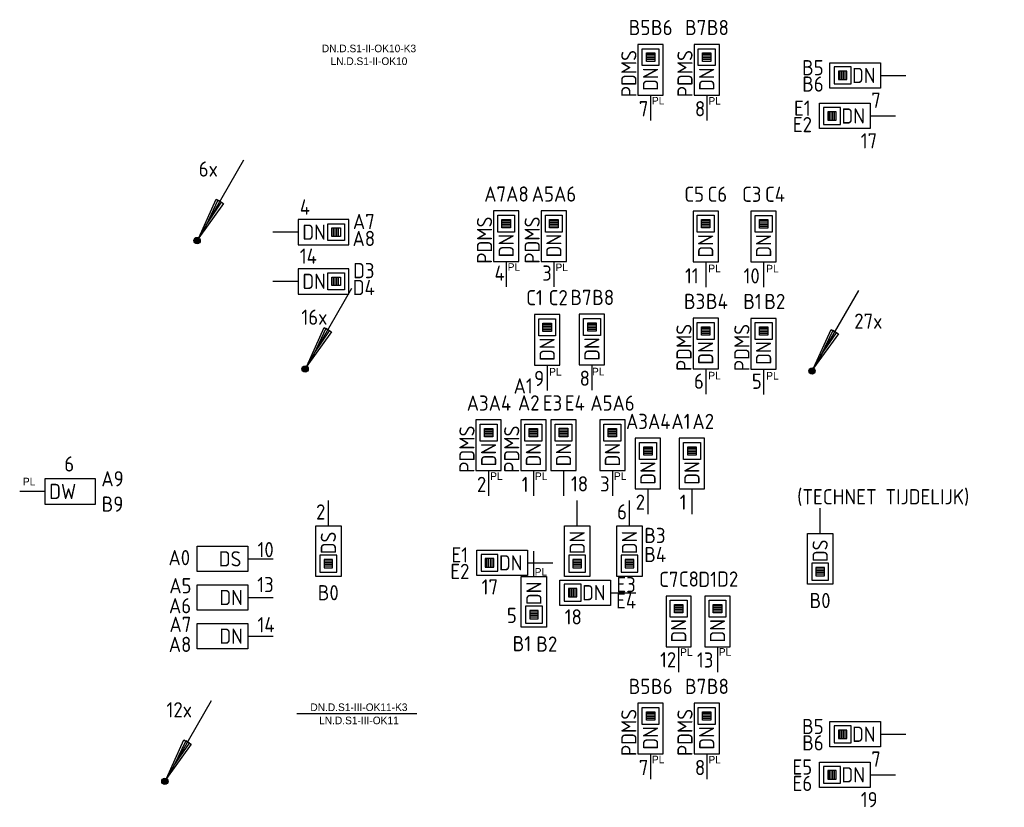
# Model space of a CAD drawing. Header units: millimetres. Extents: x 4336 to 79204, y -9688 to 63134.
# Tile 33 of 38: x 53546 to 65211, y 19991 to 29316. Entities that reach past the tile are written whole.
import ezdxf
from ezdxf.enums import TextEntityAlignment as Align

# ---------------------------------------------------------------- set-up
doc = ezdxf.new("R2010")
doc.units = ezdxf.units.MM
doc.header["$LTSCALE"] = 100
doc.linetypes.add('B0202', pattern=[28.125, 18.75, -3.125, 3.125, -3.125])
doc.layers.get('0').update_dxf_attribs({"linetype": 'CONTINUOUS'})
for name, color, linetype in [('DBTA GRO_ATTRIB', 2, 'CONTINUOUS'), ('EB6441--_ATTRIB', 2, 'CONTINUOUS'), ('EB6445--_ATTRIB', 2, 'CONTINUOUS'), ('EL6441--_DATACOM', 3, 'CONTINUOUS'), ('EL644104_LEIDING4', 2, 'B0202'), ('EL6445--_DATANET', 3, 'CONTINUOUS')]:
    doc.layers.add(name, color=color, linetype=linetype)
doc.styles.add('1_8', font='iso')
doc.styles.add('BURO-025', font='burofont.shx', dxfattribs={"height": 2.5})
doc.styles.add('NORATT', font='isocp.shx')

# ---------------------------------------------------------------- blocks, each defined once
blk = doc.blocks.new('EA644501')
for p, q in [((-1.5, 6), (-1.5, 0)), ((1.5, 6), (-1.5, 6)), ((1.5, 0), (1.5, 6)), ((-1.5, 0), (1.5, 0))]:
    blk.add_line(p, q)
at = {"color": 2}
blk.add_line((0, 0), (0, -3), dxfattribs=at)
at = {"style": '1_8', "flags": 9}
blk.add_attdef('NUMMER', text='', height=1.8, rotation=90, dxfattribs=at).set_placement((-3.5, 8), align=Align.BOTTOM_LEFT)
at = {"style": '1_8'}
for tag, flags, p in [('NUMMERAP', 9, (-1.5, 8)), ('NUMMERA', 8, (-1.5, 8)), ('NUMMERBP', 9, (1.5, 8)), ('NUMMERB', 8, (1.5, 8))]:
    blk.add_attdef(tag, text='', height=1.8, rotation=90, dxfattribs=dict(at, flags=flags)).set_placement(p, align=Align.MIDDLE_CENTER)
at = {"style": '1_8', "flags": 8}
blk.add_attdef('CODE', text='', height=1.8, rotation=90, dxfattribs=at).set_placement((0, 0.5), align=Align.MIDDLE_LEFT)
at = {"style": '1_8', "flags": 9}
for tag, p in [('TYPE', (0, 4)), ('FABR', (0, 3)), ('PDATE', (0, 2)), ('PVERS', (0, 1)), ('PCODE', (0, 0))]:
    blk.add_attdef(tag, text='', height=1.8, dxfattribs=at).set_placement(p, align=Align.MIDDLE_CENTER)
for tag in ['VERD', 'PATCHSTR', 'PANEEL']:
    blk.add_attdef(tag, text='', height=1.8, dxfattribs=at).set_placement((2, 0), align=Align.BOTTOM_LEFT)
blk = doc.blocks.new('EA600123')
at = {"linetype": 'Continuous'}
for p, q in [((5.5, 9.53), (0.19, 0.32)), ((-0.37, 0.07), (0.37, 0.07)), ((-0.3, 0.23), (0.3, 0.23)), ((-0.37, -0.08), (0.37, -0.08)), ((-0.3, -0.23), (0.3, -0.23))]:
    blk.add_line(p, q, dxfattribs=at)
for points in [[(3.12, 4.4), (0.19, 0.32), (2.25, 4.9)], [(2.47, 4.78), (1.06, 1.84), (2.9, 4.53)]]:
    blk.add_lwpolyline(points, close=True, dxfattribs=at)
blk.add_circle((0, 0), 0.375, dxfattribs=at)
at = {"linetype": 'Continuous', "style": '1_8', "flags": 8}
blk.add_attdef('KBTALB', (5, 5), '', height=1.8, dxfattribs=at)
at = {"style": '1_8'}
for tag, flags, p in [('CODE', 9, (0, 3)), ('M_CODE', 8, (0, 0))]:
    blk.add_attdef(tag, text='', height=1.8, dxfattribs=dict(at, flags=flags)).set_placement(p, align=Align.MIDDLE_CENTER)
at = {"linetype": 'Continuous', "style": '1_8', "flags": 9}
for tag, p in [('PCODE', (1.25, 0)), ('PVERS', (1.25, -2)), ('PDATE', (1.25, -4))]:
    blk.add_attdef(tag, text='', height=1.8, dxfattribs=at).set_placement(p, align=Align.MIDDLE_LEFT)
blk = doc.blocks.new('EA644502')
for p, q in [((-1.5, 6), (-1.5, 0)), ((1.5, 6), (-1.5, 6)), ((1.5, 0), (1.5, 6)), ((-1.5, 0), (1.5, 0))]:
    blk.add_line(p, q)
at = {"color": 1}
for p, q in [((-1, 5.5), (1, 5.5)), ((-1, 3.5), (-1, 5.5)), ((-0.5, 5), (0.5, 5)), ((-0.5, 4), (-0.5, 5)), ((0.5, 4.8), (-0.5, 4.8)), ((0.5, 5), (0.5, 4)), ((1, 5.5), (1, 3.5)), ((1, 3.5), (-1, 3.5)), ((0.5, 4.6), (-0.5, 4.6)), ((0.5, 4.4), (-0.5, 4.4)), ((0.5, 4.2), (-0.5, 4.2)), ((0.5, 4), (-0.5, 4))]:
    blk.add_line(p, q, dxfattribs=at)
at = {"color": 2}
blk.add_line((0, 0), (0, -3), dxfattribs=at)
at = {"style": 'NORATT', "flags": 8}
for tag, p in [('NUMMERA', (-1.5, 8)), ('NUMMERB', (1.5, 8))]:
    blk.add_attdef(tag, text='', height=1.8, rotation=90, dxfattribs=at).set_placement(p, align=Align.MIDDLE_CENTER)
blk.add_attdef('CODE', text='', height=1.8, rotation=90, dxfattribs=at).set_placement((0, 0.5), align=Align.MIDDLE_LEFT)
at = {"style": 'NORATT', "flags": 9}
for tag, p in [('VERD', (0, 4)), ('PATCHSTR', (0, 4)), ('PANEEL', (0, 4)), ('NUMMER', (6, 3)), ('HOOGTE', (-3, 2)), ('TYPE', (0, -2.5)), ('FABR', (0, -2.5)), ('PCODE', (0, -3)), ('PVERS', (0, -3)), ('PDATE', (0, -3))]:
    blk.add_attdef(tag, text='', height=1.8, dxfattribs=at).set_placement(p, align=Align.BOTTOM_LEFT)
for tag, p in [('NUMMERAP', (8, 1.5)), ('NUMMERBP', (8, -1.5))]:
    blk.add_attdef(tag, text='', height=1.8, dxfattribs=at).set_placement(p, align=Align.MIDDLE_CENTER)

msp = doc.modelspace()

# ---------------------------------------------------------------- linework, layer by layer
at = {"layer": 'EL644104_LEIDING4', "linetype": 'ByBlock'}
msp.add_line((56831, 21100, -600), (58251, 21100, -600), dxfattribs=at)

# ---------------------------------------------------------------- block references
at = {"layer": 'EL6441--_DATACOM'}
ref = msp.add_blockref('EA600123', (55648, 26701), dxfattribs=dict(at, xscale=100, yscale=100, zscale=100))
ref.add_attrib('KBTALB', '6x', (55667, 27458), dxfattribs={"layer": 'EB6441--_ATTRIB', "color": 1, "linetype": 'Continuous', "height": 180, "style": '1_8', "flags": 8})
ref = msp.add_blockref('EA600123', (56928, 25181), dxfattribs=dict(at, xscale=100, yscale=100, zscale=100))
ref.add_attrib('KBTALB', '16x', (56884, 25704), dxfattribs={"layer": 'EB6441--_ATTRIB', "color": 1, "linetype": 'Continuous', "height": 180, "style": '1_8', "flags": 8})
ref = msp.add_blockref('EA600123', (62933, 25157), dxfattribs=dict(at, xscale=100, yscale=100, zscale=100))
ref.add_attrib('KBTALB', '27x', (63433, 25657), dxfattribs={"layer": 'EB6441--_ATTRIB', "color": 1, "linetype": 'Continuous', "height": 180, "style": '1_8', "flags": 8})
ref = msp.add_blockref('EA600123', (55266, 20299), dxfattribs=dict(at, xscale=100, yscale=100, zscale=100))
ref.add_attrib('KBTALB', '12x', (55286, 21056), dxfattribs={"layer": 'EB6441--_ATTRIB', "color": 1, "linetype": 'Continuous', "height": 180, "style": '1_8', "flags": 8})
at = {"layer": 'EL6445--_DATANET'}
ref = msp.add_blockref('EA644502', (61020, 28423), dxfattribs=dict(at, xscale=100, yscale=100, zscale=100))
ref.add_attrib('CODE', 'DN', dxfattribs={"layer": 'EB6445--_ATTRIB', "color": 1, "height": 180, "rotation": 90, "style": 'NORATT', "flags": 8}).set_placement((61020, 28473), align=Align.MIDDLE_LEFT)
ref.add_attrib('NUMMERA', 'B5', dxfattribs={"layer": 'EB6445--_ATTRIB', "color": 1, "height": 180, "style": 'NORATT', "flags": 8}).set_placement((60890, 29223), align=Align.MIDDLE_CENTER)
ref.add_attrib('NUMMERB', 'B6', dxfattribs={"layer": 'EB6445--_ATTRIB', "color": 1, "height": 180, "style": 'NORATT', "flags": 8}).set_placement((61153, 29223), align=Align.MIDDLE_CENTER)
ref.add_attrib('PATCHSTR', 'PDMS', dxfattribs={"layer": 'EB6445--_ATTRIB', "color": 1, "height": 180, "rotation": 90, "style": 'NORATT', "flags": 8}).set_placement((60907, 28398), align=Align.BOTTOM_LEFT)
ref.add_attrib('TYPE', '7', dxfattribs={"layer": 'EB6445--_ATTRIB', "color": 1, "height": 180, "style": 'NORATT', "flags": 8}).set_placement((60881, 28118), align=Align.BOTTOM_LEFT)
ref = msp.add_blockref('EA644502', (61685, 28423), dxfattribs=dict(at, xscale=100, yscale=100, zscale=100))
ref.add_attrib('CODE', 'DN', dxfattribs={"layer": 'EB6445--_ATTRIB', "color": 1, "height": 180, "rotation": 90, "style": 'NORATT', "flags": 8}).set_placement((61685, 28473), align=Align.MIDDLE_LEFT)
ref.add_attrib('NUMMERA', 'B7', dxfattribs={"layer": 'EB6445--_ATTRIB', "color": 1, "height": 180, "style": 'NORATT', "flags": 8}).set_placement((61555, 29223), align=Align.MIDDLE_CENTER)
ref.add_attrib('NUMMERB', 'B8', dxfattribs={"layer": 'EB6445--_ATTRIB', "color": 1, "height": 180, "style": 'NORATT', "flags": 8}).set_placement((61818, 29223), align=Align.MIDDLE_CENTER)
ref.add_attrib('PATCHSTR', 'PDMS', dxfattribs={"layer": 'EB6445--_ATTRIB', "color": 1, "height": 180, "rotation": 90, "style": 'NORATT', "flags": 8}).set_placement((61572, 28398), align=Align.BOTTOM_LEFT)
ref.add_attrib('TYPE', '8', dxfattribs={"layer": 'EB6445--_ATTRIB', "color": 1, "height": 180, "style": 'NORATT', "flags": 8}).set_placement((61546, 28118), align=Align.BOTTOM_LEFT)
ref = msp.add_blockref('EA644502', (63745, 28656), dxfattribs=dict(at, xscale=-100, yscale=100, zscale=100, rotation=90))
ref.add_attrib('CODE', 'DN', dxfattribs={"layer": 'EB6445--_ATTRIB', "color": 1, "height": 180, "style": 'NORATT', "flags": 8}).set_placement((63407, 28656), align=Align.MIDDLE_LEFT)
ref.add_attrib('NUMMERA', 'B5', dxfattribs={"layer": 'EB6445--_ATTRIB', "color": 1, "height": 180, "style": 'NORATT', "flags": 8}).set_placement((62943, 28748), align=Align.MIDDLE_CENTER)
ref.add_attrib('NUMMERB', 'B6', dxfattribs={"layer": 'EB6445--_ATTRIB', "color": 1, "height": 180, "style": 'NORATT', "flags": 8}).set_placement((62944, 28554), align=Align.MIDDLE_CENTER)
ref.add_attrib('TYPE', '7', dxfattribs={"layer": 'EB6445--_ATTRIB', "color": 1, "height": 180, "style": 'NORATT', "flags": 8}).set_placement((63634, 28218), align=Align.BOTTOM_LEFT)
ref = msp.add_blockref('EA644502', (63620, 28176), dxfattribs=dict(at, xscale=-100, yscale=100, zscale=100, rotation=90))
ref.add_attrib('CODE', 'DN', dxfattribs={"layer": 'EB6445--_ATTRIB', "color": 1, "height": 180, "style": 'NORATT', "flags": 8}).set_placement((63282, 28176), align=Align.MIDDLE_LEFT)
ref.add_attrib('NUMMERA', 'E1', dxfattribs={"layer": 'EB6445--_ATTRIB', "color": 1, "height": 180, "style": 'NORATT', "flags": 8}).set_placement((62818, 28268), align=Align.MIDDLE_CENTER)
ref.add_attrib('NUMMERB', 'E2', dxfattribs={"layer": 'EB6445--_ATTRIB', "color": 1, "height": 180, "style": 'NORATT', "flags": 8}).set_placement((62819, 28074), align=Align.MIDDLE_CENTER)
ref.add_attrib('TYPE', '17', dxfattribs={"layer": 'EB6445--_ATTRIB', "color": 1, "height": 180, "style": 'NORATT', "flags": 8}).set_placement((63510, 27738), align=Align.BOTTOM_LEFT)
ref = msp.add_blockref('EA644502', (59310, 26452), dxfattribs=dict(at, xscale=100, yscale=100, zscale=100))
ref.add_attrib('CODE', 'DN', dxfattribs={"layer": 'EB6445--_ATTRIB', "color": 1, "height": 180, "rotation": 90, "style": 'NORATT', "flags": 8}).set_placement((59310, 26502), align=Align.MIDDLE_LEFT)
ref.add_attrib('NUMMERA', 'A7', dxfattribs={"layer": 'EB6445--_ATTRIB', "color": 1, "height": 180, "style": 'NORATT', "flags": 8}).set_placement((59179, 27252), align=Align.MIDDLE_CENTER)
ref.add_attrib('NUMMERB', 'A8', dxfattribs={"layer": 'EB6445--_ATTRIB', "color": 1, "height": 180, "style": 'NORATT', "flags": 8}).set_placement((59443, 27252), align=Align.MIDDLE_CENTER)
ref.add_attrib('PATCHSTR', 'PDMS', dxfattribs={"layer": 'EB6445--_ATTRIB', "color": 1, "height": 180, "rotation": 90, "style": 'NORATT', "flags": 8}).set_placement((59197, 26427), align=Align.BOTTOM_LEFT)
ref.add_attrib('TYPE', '4', dxfattribs={"layer": 'EB6445--_ATTRIB', "color": 1, "height": 180, "style": 'NORATT', "flags": 8}).set_placement((59171, 26172), align=Align.BOTTOM_LEFT)
ref = msp.add_blockref('EA644502', (59874, 26452), dxfattribs=dict(at, xscale=100, yscale=100, zscale=100))
ref.add_attrib('CODE', 'DN', dxfattribs={"layer": 'EB6445--_ATTRIB', "color": 1, "height": 180, "rotation": 90, "style": 'NORATT', "flags": 8}).set_placement((59874, 26502), align=Align.MIDDLE_LEFT)
ref.add_attrib('NUMMERA', 'A5', dxfattribs={"layer": 'EB6445--_ATTRIB', "color": 1, "height": 180, "style": 'NORATT', "flags": 8}).set_placement((59744, 27252), align=Align.MIDDLE_CENTER)
ref.add_attrib('NUMMERB', 'A6', dxfattribs={"layer": 'EB6445--_ATTRIB', "color": 1, "height": 180, "style": 'NORATT', "flags": 8}).set_placement((60008, 27252), align=Align.MIDDLE_CENTER)
ref.add_attrib('PATCHSTR', 'PDMS', dxfattribs={"layer": 'EB6445--_ATTRIB', "color": 1, "height": 180, "rotation": 90, "style": 'NORATT', "flags": 8}).set_placement((59762, 26427), align=Align.BOTTOM_LEFT)
ref.add_attrib('TYPE', '3', dxfattribs={"layer": 'EB6445--_ATTRIB', "color": 1, "height": 180, "style": 'NORATT', "flags": 8}).set_placement((59736, 26172), align=Align.BOTTOM_LEFT)
ref = msp.add_blockref('EA644502', (61673, 26450), dxfattribs=dict(at, xscale=100, yscale=100, zscale=100))
ref.add_attrib('CODE', 'DN', dxfattribs={"layer": 'EB6445--_ATTRIB', "color": 1, "height": 180, "rotation": 90, "style": 'NORATT', "flags": 8}).set_placement((61673, 26500), align=Align.MIDDLE_LEFT)
ref.add_attrib('NUMMERA', 'C5', dxfattribs={"layer": 'EB6445--_ATTRIB', "color": 1, "height": 180, "style": 'NORATT', "flags": 8}).set_placement((61537, 27250), align=Align.MIDDLE_CENTER)
ref.add_attrib('NUMMERB', 'C6', dxfattribs={"layer": 'EB6445--_ATTRIB', "color": 1, "height": 180, "style": 'NORATT', "flags": 8}).set_placement((61811, 27250), align=Align.MIDDLE_CENTER)
ref.add_attrib('TYPE', '11', dxfattribs={"layer": 'EB6445--_ATTRIB', "color": 1, "height": 180, "style": 'NORATT', "flags": 8}).set_placement((61428, 26140), align=Align.BOTTOM_LEFT)
ref = msp.add_blockref('EA644502', (62359, 26449), dxfattribs=dict(at, xscale=100, yscale=100, zscale=100))
ref.add_attrib('CODE', 'DN', dxfattribs={"layer": 'EB6445--_ATTRIB', "color": 1, "height": 180, "rotation": 90, "style": 'NORATT', "flags": 8}).set_placement((62359, 26499), align=Align.MIDDLE_LEFT)
ref.add_attrib('NUMMERA', 'C3', dxfattribs={"layer": 'EB6445--_ATTRIB', "color": 1, "height": 180, "style": 'NORATT', "flags": 8}).set_placement((62219, 27249), align=Align.MIDDLE_CENTER)
ref.add_attrib('NUMMERB', 'C4', dxfattribs={"layer": 'EB6445--_ATTRIB', "color": 1, "height": 180, "style": 'NORATT', "flags": 8}).set_placement((62494, 27249), align=Align.MIDDLE_CENTER)
ref.add_attrib('TYPE', '10', dxfattribs={"layer": 'EB6445--_ATTRIB', "color": 1, "height": 180, "style": 'NORATT', "flags": 8}).set_placement((62122, 26139), align=Align.BOTTOM_LEFT)
ref = msp.add_blockref('EA644502', (56845, 26800), dxfattribs=dict(at, xscale=100, yscale=100, zscale=100, rotation=270))
ref.add_attrib('CODE', 'DN', dxfattribs={"layer": 'EB6445--_ATTRIB', "color": 1, "height": 180, "style": 'NORATT', "flags": 8}).set_placement((56895, 26800), align=Align.MIDDLE_LEFT)
ref.add_attrib('NUMMERA', 'A7', dxfattribs={"layer": 'EB6445--_ATTRIB', "color": 1, "height": 180, "style": 'NORATT', "flags": 8}).set_placement((57623, 26926), align=Align.MIDDLE_CENTER)
ref.add_attrib('NUMMERB', 'A8', dxfattribs={"layer": 'EB6445--_ATTRIB', "color": 1, "height": 180, "style": 'NORATT', "flags": 8}).set_placement((57623, 26726), align=Align.MIDDLE_CENTER)
ref.add_attrib('TYPE', '4', dxfattribs={"layer": 'EB6445--_ATTRIB', "color": 1, "height": 180, "style": 'NORATT', "flags": 8}).set_placement((56865, 26954), align=Align.BOTTOM_LEFT)
ref = msp.add_blockref('EA644502', (56845, 26218), dxfattribs=dict(at, xscale=100, yscale=100, zscale=100, rotation=270))
ref.add_attrib('CODE', 'DN', dxfattribs={"layer": 'EB6445--_ATTRIB', "color": 1, "height": 180, "style": 'NORATT', "flags": 8}).set_placement((56895, 26218), align=Align.MIDDLE_LEFT)
ref.add_attrib('NUMMERA', 'D3', dxfattribs={"layer": 'EB6445--_ATTRIB', "color": 1, "height": 180, "style": 'NORATT', "flags": 8}).set_placement((57623, 26345), align=Align.MIDDLE_CENTER)
ref.add_attrib('NUMMERB', 'D4', dxfattribs={"layer": 'EB6445--_ATTRIB', "color": 1, "height": 180, "style": 'NORATT', "flags": 8}).set_placement((57623, 26145), align=Align.MIDDLE_CENTER)
ref.add_attrib('TYPE', '14', dxfattribs={"layer": 'EB6445--_ATTRIB', "color": 1, "height": 180, "style": 'NORATT', "flags": 8}).set_placement((56865, 26373), align=Align.BOTTOM_LEFT)
ref = msp.add_blockref('EA644502', (59795, 25225), dxfattribs=dict(at, xscale=100, yscale=100, zscale=100))
ref.add_attrib('CODE', 'DN', dxfattribs={"layer": 'EB6445--_ATTRIB', "color": 1, "height": 180, "rotation": 90, "style": 'NORATT', "flags": 8}).set_placement((59795, 25275), align=Align.MIDDLE_LEFT)
ref.add_attrib('NUMMERA', 'C1', dxfattribs={"layer": 'EB6445--_ATTRIB', "color": 1, "height": 180, "style": 'NORATT', "flags": 8}).set_placement((59645, 26025), align=Align.MIDDLE_CENTER)
ref.add_attrib('NUMMERB', 'C2', dxfattribs={"layer": 'EB6445--_ATTRIB', "color": 1, "height": 180, "style": 'NORATT', "flags": 8}).set_placement((59926, 26025), align=Align.MIDDLE_CENTER)
ref.add_attrib('TYPE', '9', dxfattribs={"layer": 'EB6445--_ATTRIB', "color": 1, "height": 180, "style": 'NORATT', "flags": 8}).set_placement((59641, 24925), align=Align.BOTTOM_LEFT)
ref = msp.add_blockref('EA644502', (60326, 25228), dxfattribs=dict(at, xscale=100, yscale=100, zscale=100))
ref.add_attrib('CODE', 'DN', dxfattribs={"layer": 'EB6445--_ATTRIB', "color": 1, "height": 180, "rotation": 90, "style": 'NORATT', "flags": 8}).set_placement((60326, 25278), align=Align.MIDDLE_LEFT)
ref.add_attrib('NUMMERA', 'B7', dxfattribs={"layer": 'EB6445--_ATTRIB', "color": 1, "height": 180, "style": 'NORATT', "flags": 8}).set_placement((60196, 26028), align=Align.MIDDLE_CENTER)
ref.add_attrib('NUMMERB', 'B8', dxfattribs={"layer": 'EB6445--_ATTRIB', "color": 1, "height": 180, "style": 'NORATT', "flags": 8}).set_placement((60459, 26028), align=Align.MIDDLE_CENTER)
ref.add_attrib('TYPE', '8', dxfattribs={"layer": 'EB6445--_ATTRIB', "color": 1, "height": 180, "style": 'NORATT', "flags": 8}).set_placement((60180, 24927), align=Align.BOTTOM_LEFT)
ref = msp.add_blockref('EA644502', (61673, 25181), dxfattribs=dict(at, xscale=100, yscale=100, zscale=100))
ref.add_attrib('CODE', 'DN', dxfattribs={"layer": 'EB6445--_ATTRIB', "color": 1, "height": 180, "rotation": 90, "style": 'NORATT', "flags": 8}).set_placement((61673, 25231), align=Align.MIDDLE_LEFT)
ref.add_attrib('NUMMERA', 'B3', dxfattribs={"layer": 'EB6445--_ATTRIB', "color": 1, "height": 180, "style": 'NORATT', "flags": 8}).set_placement((61542, 25981), align=Align.MIDDLE_CENTER)
ref.add_attrib('NUMMERB', 'B4', dxfattribs={"layer": 'EB6445--_ATTRIB', "color": 1, "height": 180, "style": 'NORATT', "flags": 8}).set_placement((61806, 25981), align=Align.MIDDLE_CENTER)
ref.add_attrib('PATCHSTR', 'PDMS', dxfattribs={"layer": 'EB6445--_ATTRIB', "color": 1, "height": 180, "rotation": 90, "style": 'NORATT', "flags": 8}).set_placement((61560, 25156), align=Align.BOTTOM_LEFT)
ref.add_attrib('TYPE', '6', dxfattribs={"layer": 'EB6445--_ATTRIB', "color": 1, "height": 180, "style": 'NORATT', "flags": 8}).set_placement((61534, 24892), align=Align.BOTTOM_LEFT)
ref = msp.add_blockref('EA644502', (62359, 25180), dxfattribs=dict(at, xscale=100, yscale=100, zscale=100))
ref.add_attrib('CODE', 'DN', dxfattribs={"layer": 'EB6445--_ATTRIB', "color": 1, "height": 180, "rotation": 90, "style": 'NORATT', "flags": 8}).set_placement((62359, 25230), align=Align.MIDDLE_LEFT)
ref.add_attrib('NUMMERA', 'B1', dxfattribs={"layer": 'EB6445--_ATTRIB', "color": 1, "height": 180, "style": 'NORATT', "flags": 8}).set_placement((62228, 25980), align=Align.MIDDLE_CENTER)
ref.add_attrib('NUMMERB', 'B2', dxfattribs={"layer": 'EB6445--_ATTRIB', "color": 1, "height": 180, "style": 'NORATT', "flags": 8}).set_placement((62492, 25980), align=Align.MIDDLE_CENTER)
ref.add_attrib('PATCHSTR', 'PDMS', dxfattribs={"layer": 'EB6445--_ATTRIB', "color": 1, "height": 180, "rotation": 90, "style": 'NORATT', "flags": 8}).set_placement((62246, 25155), align=Align.BOTTOM_LEFT)
ref.add_attrib('TYPE', '5', dxfattribs={"layer": 'EB6445--_ATTRIB', "color": 1, "height": 180, "style": 'NORATT', "flags": 8}).set_placement((62220, 24891), align=Align.BOTTOM_LEFT)
ref = msp.add_blockref('EA644502', (59632, 23977), dxfattribs=dict(at, xscale=100, yscale=100, zscale=100))
ref.add_attrib('CODE', 'DN', dxfattribs={"layer": 'EB6445--_ATTRIB', "color": 1, "height": 180, "rotation": 90, "style": 'NORATT', "flags": 8}).set_placement((59632, 24027), align=Align.MIDDLE_LEFT)
ref.add_attrib('NUMMERA', 'A1', dxfattribs={"layer": 'EB6445--_ATTRIB', "color": 1, "height": 180, "style": 'NORATT', "flags": 8}).set_placement((59511, 24980), align=Align.MIDDLE_CENTER)
ref.add_attrib('NUMMERB', 'A2', dxfattribs={"layer": 'EB6445--_ATTRIB', "color": 1, "height": 180, "style": 'NORATT', "flags": 8}).set_placement((59577, 24779), align=Align.MIDDLE_CENTER)
ref.add_attrib('PATCHSTR', 'PDMS', dxfattribs={"layer": 'EB6445--_ATTRIB', "color": 1, "height": 180, "rotation": 90, "style": 'NORATT', "flags": 8}).set_placement((59519, 23952), align=Align.BOTTOM_LEFT)
ref.add_attrib('TYPE', '1', dxfattribs={"layer": 'EB6445--_ATTRIB', "color": 1, "height": 180, "style": 'NORATT', "flags": 8}).set_placement((59493, 23670), align=Align.BOTTOM_LEFT)
ref = msp.add_blockref('EA644502', (59102, 23977), dxfattribs=dict(at, xscale=100, yscale=100, zscale=100))
ref.add_attrib('CODE', 'DN', dxfattribs={"layer": 'EB6445--_ATTRIB', "color": 1, "height": 180, "rotation": 90, "style": 'NORATT', "flags": 8}).set_placement((59102, 24027), align=Align.MIDDLE_LEFT)
ref.add_attrib('NUMMERA', 'A3', dxfattribs={"layer": 'EB6445--_ATTRIB', "color": 1, "height": 180, "style": 'NORATT', "flags": 8}).set_placement((58972, 24777), align=Align.MIDDLE_CENTER)
ref.add_attrib('NUMMERB', 'A4', dxfattribs={"layer": 'EB6445--_ATTRIB', "color": 1, "height": 180, "style": 'NORATT', "flags": 8}).set_placement((59236, 24777), align=Align.MIDDLE_CENTER)
ref.add_attrib('PATCHSTR', 'PDMS', dxfattribs={"layer": 'EB6445--_ATTRIB', "color": 1, "height": 180, "rotation": 90, "style": 'NORATT', "flags": 8}).set_placement((58989, 23952), align=Align.BOTTOM_LEFT)
ref.add_attrib('TYPE', '2', dxfattribs={"layer": 'EB6445--_ATTRIB', "color": 1, "height": 180, "style": 'NORATT', "flags": 8}).set_placement((58963, 23670), align=Align.BOTTOM_LEFT)
ref = msp.add_blockref('EA644502', (59989, 23978), dxfattribs=dict(at, xscale=100, yscale=100, zscale=100))
ref.add_attrib('CODE', 'DN', dxfattribs={"layer": 'EB6445--_ATTRIB', "color": 1, "height": 180, "rotation": 90, "style": 'NORATT', "flags": 8}).set_placement((59989, 24028), align=Align.MIDDLE_LEFT)
ref.add_attrib('NUMMERA', 'E3', dxfattribs={"layer": 'EB6445--_ATTRIB', "color": 1, "height": 180, "style": 'NORATT', "flags": 8}).set_placement((59858, 24778), align=Align.MIDDLE_CENTER)
ref.add_attrib('NUMMERB', 'E4', dxfattribs={"layer": 'EB6445--_ATTRIB', "color": 1, "height": 180, "style": 'NORATT', "flags": 8}).set_placement((60122, 24778), align=Align.MIDDLE_CENTER)
ref.add_attrib('TYPE', '18', dxfattribs={"layer": 'EB6445--_ATTRIB', "color": 1, "height": 180, "style": 'NORATT', "flags": 8}).set_placement((60077, 23677), align=Align.BOTTOM_LEFT)
ref = msp.add_blockref('EA644502', (60568, 23977), dxfattribs=dict(at, xscale=100, yscale=100, zscale=100))
ref.add_attrib('CODE', 'DN', dxfattribs={"layer": 'EB6445--_ATTRIB', "color": 1, "height": 180, "rotation": 90, "style": 'NORATT', "flags": 8}).set_placement((60568, 24027), align=Align.MIDDLE_LEFT)
ref.add_attrib('NUMMERA', 'A5', dxfattribs={"layer": 'EB6445--_ATTRIB', "color": 1, "height": 180, "style": 'NORATT', "flags": 8}).set_placement((60438, 24777), align=Align.MIDDLE_CENTER)
ref.add_attrib('NUMMERB', 'A6', dxfattribs={"layer": 'EB6445--_ATTRIB', "color": 1, "height": 180, "style": 'NORATT', "flags": 8}).set_placement((60701, 24777), align=Align.MIDDLE_CENTER)
ref.add_attrib('TYPE', '3', dxfattribs={"layer": 'EB6445--_ATTRIB', "color": 1, "height": 180, "style": 'NORATT', "flags": 8}).set_placement((60422, 23676), align=Align.BOTTOM_LEFT)
ref = msp.add_blockref('EA644502', (60989, 23760), dxfattribs=dict(at, xscale=100, yscale=100, zscale=100))
ref.add_attrib('CODE', 'DN', dxfattribs={"layer": 'EB6445--_ATTRIB', "color": 1, "height": 180, "rotation": 90, "style": 'NORATT', "flags": 8}).set_placement((60989, 23810), align=Align.MIDDLE_LEFT)
ref.add_attrib('NUMMERA', 'A3', dxfattribs={"layer": 'EB6445--_ATTRIB', "color": 1, "height": 180, "style": 'NORATT', "flags": 8}).set_placement((60859, 24560), align=Align.MIDDLE_CENTER)
ref.add_attrib('NUMMERB', 'A4', dxfattribs={"layer": 'EB6445--_ATTRIB', "color": 1, "height": 180, "style": 'NORATT', "flags": 8}).set_placement((61123, 24560), align=Align.MIDDLE_CENTER)
ref.add_attrib('TYPE', '2', dxfattribs={"layer": 'EB6445--_ATTRIB', "color": 1, "height": 180, "style": 'NORATT', "flags": 8}).set_placement((60844, 23460), align=Align.BOTTOM_LEFT)
ref = msp.add_blockref('EA644502', (61510, 23760), dxfattribs=dict(at, xscale=100, yscale=100, zscale=100))
ref.add_attrib('CODE', 'DN', dxfattribs={"layer": 'EB6445--_ATTRIB', "color": 1, "height": 180, "rotation": 90, "style": 'NORATT', "flags": 8}).set_placement((61510, 23810), align=Align.MIDDLE_LEFT)
ref.add_attrib('NUMMERA', 'A1', dxfattribs={"layer": 'EB6445--_ATTRIB', "color": 1, "height": 180, "style": 'NORATT', "flags": 8}).set_placement((61380, 24560), align=Align.MIDDLE_CENTER)
ref.add_attrib('NUMMERB', 'A2', dxfattribs={"layer": 'EB6445--_ATTRIB', "color": 1, "height": 180, "style": 'NORATT', "flags": 8}).set_placement((61644, 24560), align=Align.MIDDLE_CENTER)
ref.add_attrib('TYPE', '1', dxfattribs={"layer": 'EB6445--_ATTRIB', "color": 1, "height": 180, "style": 'NORATT', "flags": 8}).set_placement((61365, 23460), align=Align.BOTTOM_LEFT)
ref = msp.add_blockref('EA644501', (53846, 23731), dxfattribs=dict(at, xscale=100, yscale=100, zscale=100, rotation=270))
ref.add_attrib('CODE', 'DW', dxfattribs={"layer": 'EB6445--_ATTRIB', "color": 1, "height": 180, "style": 'NORATT', "flags": 8}).set_placement((53896, 23731), align=Align.MIDDLE_LEFT)
ref.add_attrib('NUMMERA', 'A9', dxfattribs={"layer": 'EB6445--_ATTRIB', "color": 1, "height": 180, "style": 'NORATT', "flags": 8}).set_placement((54646, 23881), align=Align.MIDDLE_CENTER)
ref.add_attrib('NUMMERB', 'B9', dxfattribs={"layer": 'EB6445--_ATTRIB', "color": 1, "height": 180, "style": 'NORATT', "flags": 8}).set_placement((54646, 23581), align=Align.MIDDLE_CENTER)
ref.add_attrib('TYPE', '6', dxfattribs={"layer": 'EB6445--_ATTRIB', "color": 1, "height": 180, "style": 'NORATT', "flags": 8}).set_placement((54133, 24056), align=Align.MIDDLE_CENTER)
ref = msp.add_blockref('EA644502', (63029, 23232), dxfattribs=dict(at, xscale=-100, yscale=100, zscale=100, rotation=180))
ref.add_attrib('CODE', 'DS', dxfattribs={"layer": 'EB6445--_ATTRIB', "color": 1, "height": 180, "rotation": 90, "style": 'NORATT', "flags": 8}).set_placement((63029, 22894), align=Align.MIDDLE_LEFT)
ref.add_attrib('NUMMERA', 'B0', dxfattribs={"layer": 'EB6445--_ATTRIB', "color": 1, "height": 180, "style": 'NORATT', "flags": 8}).set_placement((63028, 22439), align=Align.MIDDLE_CENTER)
ref.add_attrib('TYPE', '(TECHNET TIJDELIJK)', dxfattribs={"layer": 'EB6445--_ATTRIB', "color": 1, "height": 180, "style": 'NORATT', "flags": 8}).set_placement((62757, 23524), align=Align.BOTTOM_LEFT)
ref = msp.add_blockref('EA644502', (57203, 23325), dxfattribs=dict(at, xscale=-100, yscale=100, zscale=100, rotation=180))
ref.add_attrib('CODE', 'DS', dxfattribs={"layer": 'EB6445--_ATTRIB', "color": 1, "height": 180, "rotation": 90, "style": 'NORATT', "flags": 8}).set_placement((57203, 22987), align=Align.MIDDLE_LEFT)
ref.add_attrib('NUMMERA', 'B0', dxfattribs={"layer": 'DBTA GRO_ATTRIB', "color": 1, "height": 180, "style": 'NORATT', "flags": 8}).set_placement((57202, 22532), align=Align.MIDDLE_CENTER)
ref.add_attrib('TYPE', '2', dxfattribs={"layer": 'EB6445--_ATTRIB', "color": 1, "height": 180, "style": 'NORATT', "flags": 8}).set_placement((57057, 23344), align=Align.BOTTOM_LEFT)
ref = msp.add_blockref('EA644502', (60151, 23325), dxfattribs=dict(at, xscale=-100, yscale=100, zscale=100, rotation=180))
ref.add_attrib('CODE', 'DN', dxfattribs={"layer": 'EB6445--_ATTRIB', "color": 1, "height": 180, "rotation": 90, "style": 'NORATT', "flags": 8}).set_placement((60151, 22987), align=Align.MIDDLE_LEFT)
ref = msp.add_blockref('EA644502', (60770, 23325), dxfattribs=dict(at, xscale=-100, yscale=100, zscale=100, rotation=180))
ref.add_attrib('CODE', 'DN', dxfattribs={"layer": 'EB6445--_ATTRIB', "color": 1, "height": 180, "rotation": 90, "style": 'NORATT', "flags": 8}).set_placement((60770, 22987), align=Align.MIDDLE_LEFT)
ref.add_attrib('NUMMERA', 'B3', dxfattribs={"layer": 'EB6445--_ATTRIB', "color": 1, "height": 180, "style": 'NORATT', "flags": 8}).set_placement((61072, 23210), align=Align.MIDDLE_CENTER)
ref.add_attrib('NUMMERB', 'B4', dxfattribs={"layer": 'EB6445--_ATTRIB', "color": 1, "height": 180, "style": 'NORATT', "flags": 8}).set_placement((61075, 22984), align=Align.MIDDLE_CENTER)
ref.add_attrib('TYPE', '6', dxfattribs={"layer": 'EB6445--_ATTRIB', "color": 1, "height": 180, "style": 'NORATT', "flags": 8}).set_placement((60624, 23345), align=Align.BOTTOM_LEFT)
ref = msp.add_blockref('EA644501', (56250, 22933), dxfattribs=dict(at, xscale=-100, yscale=100, zscale=100, rotation=90))
ref.add_attrib('CODE', 'DS', dxfattribs={"layer": 'EB6445--_ATTRIB', "color": 1, "height": 180, "style": 'NORATT', "flags": 8}).set_placement((55905, 22933), align=Align.MIDDLE_LEFT)
ref.add_attrib('NUMMERA', 'A0', dxfattribs={"layer": 'EB6445--_ATTRIB', "color": 1, "height": 180, "style": 'NORATT', "flags": 8}).set_placement((55437, 22947), align=Align.MIDDLE_CENTER)
ref.add_attrib('TYPE', '10', dxfattribs={"layer": 'EB6445--_ATTRIB', "color": 1, "height": 180, "style": 'NORATT', "flags": 8}).set_placement((56460, 23042), align=Align.MIDDLE_CENTER)
ref = msp.add_blockref('EA644502', (59562, 22886), dxfattribs=dict(at, xscale=-100, yscale=100, zscale=100, rotation=90))
ref.add_attrib('CODE', 'DN', dxfattribs={"layer": 'EB6445--_ATTRIB', "color": 1, "height": 180, "style": 'NORATT', "flags": 8}).set_placement((59224, 22886), align=Align.MIDDLE_LEFT)
ref.add_attrib('NUMMERA', 'E1', dxfattribs={"layer": 'EB6445--_ATTRIB', "color": 1, "height": 180, "style": 'NORATT', "flags": 8}).set_placement((58760, 22979), align=Align.MIDDLE_CENTER)
ref.add_attrib('NUMMERB', 'E2', dxfattribs={"layer": 'EB6445--_ATTRIB', "color": 1, "height": 180, "style": 'NORATT', "flags": 8}).set_placement((58761, 22784), align=Align.MIDDLE_CENTER)
ref.add_attrib('TYPE', '17', dxfattribs={"layer": 'EB6445--_ATTRIB', "color": 1, "height": 180, "style": 'NORATT', "flags": 8}).set_placement((59019, 22456), align=Align.BOTTOM_LEFT)
ref = msp.add_blockref('EA644502', (59638, 22723), dxfattribs=dict(at, xscale=-100, yscale=100, zscale=100, rotation=180))
ref.add_attrib('CODE', 'DN', dxfattribs={"layer": 'EB6445--_ATTRIB', "color": 1, "height": 180, "rotation": 90, "style": 'NORATT', "flags": 8}).set_placement((59638, 22385), align=Align.MIDDLE_LEFT)
ref.add_attrib('NUMMERA', 'B1', dxfattribs={"layer": 'EB6445--_ATTRIB', "color": 1, "height": 180, "style": 'NORATT', "flags": 8}).set_placement((59496, 21929), align=Align.MIDDLE_CENTER)
ref.add_attrib('NUMMERB', 'B2', dxfattribs={"layer": 'EB6445--_ATTRIB', "color": 1, "height": 180, "style": 'NORATT', "flags": 8}).set_placement((59791, 21924), align=Align.MIDDLE_CENTER)
ref.add_attrib('TYPE', '5', dxfattribs={"layer": 'EB6445--_ATTRIB', "color": 1, "height": 180, "style": 'NORATT', "flags": 8}).set_placement((59318, 22119), align=Align.BOTTOM_LEFT)
ref = msp.add_blockref('EA644502', (61353, 21892), dxfattribs=dict(at, xscale=100, yscale=100, zscale=100))
ref.add_attrib('CODE', 'DN', dxfattribs={"layer": 'EB6445--_ATTRIB', "color": 1, "height": 180, "rotation": 90, "style": 'NORATT', "flags": 8}).set_placement((61353, 21942), align=Align.MIDDLE_LEFT)
ref.add_attrib('NUMMERA', 'C7', dxfattribs={"layer": 'EB6445--_ATTRIB', "color": 1, "height": 180, "style": 'NORATT', "flags": 8}).set_placement((61236, 22690), align=Align.MIDDLE_CENTER)
ref.add_attrib('NUMMERB', 'C8', dxfattribs={"layer": 'EB6445--_ATTRIB', "color": 1, "height": 180, "style": 'NORATT', "flags": 8}).set_placement((61474, 22694), align=Align.MIDDLE_CENTER)
ref.add_attrib('TYPE', '12', dxfattribs={"layer": 'EB6445--_ATTRIB', "color": 1, "height": 180, "style": 'NORATT', "flags": 8}).set_placement((61228, 21594), align=Align.BOTTOM_CENTER)
ref = msp.add_blockref('EA644502', (61813, 21892), dxfattribs=dict(at, xscale=100, yscale=100, zscale=100))
ref.add_attrib('CODE', 'DN', dxfattribs={"layer": 'EB6445--_ATTRIB', "color": 1, "height": 180, "rotation": 90, "style": 'NORATT', "flags": 8}).set_placement((61813, 21942), align=Align.MIDDLE_LEFT)
ref.add_attrib('NUMMERA', 'D1', dxfattribs={"layer": 'EB6445--_ATTRIB', "color": 1, "height": 180, "style": 'NORATT', "flags": 8}).set_placement((61696, 22690), align=Align.MIDDLE_CENTER)
ref.add_attrib('NUMMERB', 'D2', dxfattribs={"layer": 'EB6445--_ATTRIB', "color": 1, "height": 180, "style": 'NORATT', "flags": 8}).set_placement((61934, 22694), align=Align.MIDDLE_CENTER)
ref.add_attrib('TYPE', '13', dxfattribs={"layer": 'EB6445--_ATTRIB', "color": 1, "height": 180, "style": 'NORATT', "flags": 8}).set_placement((61667, 21591), align=Align.BOTTOM_CENTER)
ref = msp.add_blockref('EA644501', (56250, 22475), dxfattribs=dict(at, xscale=-100, yscale=100, zscale=100, rotation=90))
ref.add_attrib('CODE', 'DN', dxfattribs={"layer": 'EB6445--_ATTRIB', "color": 1, "height": 180, "style": 'NORATT', "flags": 8}).set_placement((55912, 22475), align=Align.MIDDLE_LEFT)
ref.add_attrib('NUMMERA', 'A5', dxfattribs={"layer": 'EB6445--_ATTRIB', "color": 1, "height": 180, "style": 'NORATT', "flags": 8}).set_placement((55450, 22615), align=Align.MIDDLE_CENTER)
ref.add_attrib('NUMMERB', 'A6', dxfattribs={"layer": 'EB6445--_ATTRIB', "color": 1, "height": 180, "style": 'NORATT', "flags": 8}).set_placement((55446, 22378), align=Align.MIDDLE_CENTER)
ref.add_attrib('TYPE', '13', dxfattribs={"layer": 'EB6445--_ATTRIB', "color": 1, "height": 180, "style": 'NORATT', "flags": 8}).set_placement((56458, 22628), align=Align.MIDDLE_CENTER)
ref = msp.add_blockref('EA644502', (60547, 22532), dxfattribs=dict(at, xscale=-100, yscale=100, zscale=100, rotation=90))
ref.add_attrib('CODE', 'DN', dxfattribs={"layer": 'EB6445--_ATTRIB', "color": 1, "height": 180, "style": 'NORATT', "flags": 8}).set_placement((60209, 22532), align=Align.MIDDLE_LEFT)
ref.add_attrib('NUMMERA', 'E3', dxfattribs={"layer": 'EB6445--_ATTRIB', "color": 1, "height": 180, "style": 'NORATT', "flags": 8}).set_placement((60730, 22627), align=Align.MIDDLE_CENTER)
ref.add_attrib('NUMMERB', 'E4', dxfattribs={"layer": 'EB6445--_ATTRIB', "color": 1, "height": 180, "style": 'NORATT', "flags": 8}).set_placement((60730, 22435), align=Align.MIDDLE_CENTER)
ref.add_attrib('TYPE', '18', dxfattribs={"layer": 'EB6445--_ATTRIB', "color": 1, "height": 180, "style": 'NORATT', "flags": 8}).set_placement((60003, 22102), align=Align.BOTTOM_LEFT)
ref = msp.add_blockref('EA644501', (56250, 22017), dxfattribs=dict(at, xscale=-100, yscale=100, zscale=100, rotation=90))
ref.add_attrib('CODE', 'DN', dxfattribs={"layer": 'EB6445--_ATTRIB', "color": 1, "height": 180, "style": 'NORATT', "flags": 8}).set_placement((55912, 22017), align=Align.MIDDLE_LEFT)
ref.add_attrib('NUMMERA', 'A7', dxfattribs={"layer": 'EB6445--_ATTRIB', "color": 1, "height": 180, "style": 'NORATT', "flags": 8}).set_placement((55450, 22157), align=Align.MIDDLE_CENTER)
ref.add_attrib('NUMMERB', 'A8', dxfattribs={"layer": 'EB6445--_ATTRIB', "color": 1, "height": 180, "style": 'NORATT', "flags": 8}).set_placement((55446, 21920), align=Align.MIDDLE_CENTER)
ref.add_attrib('TYPE', '14', dxfattribs={"layer": 'EB6445--_ATTRIB', "color": 1, "height": 180, "style": 'NORATT', "flags": 8}).set_placement((56465, 22153), align=Align.MIDDLE_CENTER)
ref = msp.add_blockref('EA644502', (61020, 20623), dxfattribs=dict(at, xscale=100, yscale=100, zscale=100))
ref.add_attrib('CODE', 'DN', dxfattribs={"layer": 'EB6445--_ATTRIB', "color": 1, "height": 180, "rotation": 90, "style": 'NORATT', "flags": 8}).set_placement((61020, 20673), align=Align.MIDDLE_LEFT)
ref.add_attrib('NUMMERA', 'B5', dxfattribs={"layer": 'EB6445--_ATTRIB', "color": 1, "height": 180, "style": 'NORATT', "flags": 8}).set_placement((60890, 21423), align=Align.MIDDLE_CENTER)
ref.add_attrib('NUMMERB', 'B6', dxfattribs={"layer": 'EB6445--_ATTRIB', "color": 1, "height": 180, "style": 'NORATT', "flags": 8}).set_placement((61153, 21423), align=Align.MIDDLE_CENTER)
ref.add_attrib('PATCHSTR', 'PDMS', dxfattribs={"layer": 'EB6445--_ATTRIB', "color": 1, "height": 180, "rotation": 90, "style": 'NORATT', "flags": 8}).set_placement((60907, 20598), align=Align.BOTTOM_LEFT)
ref.add_attrib('TYPE', '7', dxfattribs={"layer": 'EB6445--_ATTRIB', "color": 1, "height": 180, "style": 'NORATT', "flags": 8}).set_placement((60881, 20318), align=Align.BOTTOM_LEFT)
ref = msp.add_blockref('EA644502', (61685, 20623), dxfattribs=dict(at, xscale=100, yscale=100, zscale=100))
ref.add_attrib('CODE', 'DN', dxfattribs={"layer": 'EB6445--_ATTRIB', "color": 1, "height": 180, "rotation": 90, "style": 'NORATT', "flags": 8}).set_placement((61685, 20673), align=Align.MIDDLE_LEFT)
ref.add_attrib('NUMMERA', 'B7', dxfattribs={"layer": 'EB6445--_ATTRIB', "color": 1, "height": 180, "style": 'NORATT', "flags": 8}).set_placement((61555, 21423), align=Align.MIDDLE_CENTER)
ref.add_attrib('NUMMERB', 'B8', dxfattribs={"layer": 'EB6445--_ATTRIB', "color": 1, "height": 180, "style": 'NORATT', "flags": 8}).set_placement((61818, 21423), align=Align.MIDDLE_CENTER)
ref.add_attrib('PATCHSTR', 'PDMS', dxfattribs={"layer": 'EB6445--_ATTRIB', "color": 1, "height": 180, "rotation": 90, "style": 'NORATT', "flags": 8}).set_placement((61572, 20598), align=Align.BOTTOM_LEFT)
ref.add_attrib('TYPE', '8', dxfattribs={"layer": 'EB6445--_ATTRIB', "color": 1, "height": 180, "style": 'NORATT', "flags": 8}).set_placement((61546, 20318), align=Align.BOTTOM_LEFT)
ref = msp.add_blockref('EA644502', (63745, 20856), dxfattribs=dict(at, xscale=-100, yscale=100, zscale=100, rotation=90))
ref.add_attrib('CODE', 'DN', dxfattribs={"layer": 'EB6445--_ATTRIB', "color": 1, "height": 180, "style": 'NORATT', "flags": 8}).set_placement((63407, 20856), align=Align.MIDDLE_LEFT)
ref.add_attrib('NUMMERA', 'B5', dxfattribs={"layer": 'EB6445--_ATTRIB', "color": 1, "height": 180, "style": 'NORATT', "flags": 8}).set_placement((62943, 20948), align=Align.MIDDLE_CENTER)
ref.add_attrib('NUMMERB', 'B6', dxfattribs={"layer": 'EB6445--_ATTRIB', "color": 1, "height": 180, "style": 'NORATT', "flags": 8}).set_placement((62944, 20754), align=Align.MIDDLE_CENTER)
ref.add_attrib('TYPE', '7', dxfattribs={"layer": 'EB6445--_ATTRIB', "color": 1, "height": 180, "style": 'NORATT', "flags": 8}).set_placement((63634, 20418), align=Align.BOTTOM_LEFT)
ref = msp.add_blockref('EA644502', (63620, 20376), dxfattribs=dict(at, xscale=-100, yscale=100, zscale=100, rotation=90))
ref.add_attrib('CODE', 'DN', dxfattribs={"layer": 'EB6445--_ATTRIB', "color": 1, "height": 180, "style": 'NORATT', "flags": 8}).set_placement((63282, 20376), align=Align.MIDDLE_LEFT)
ref.add_attrib('NUMMERA', 'E5', dxfattribs={"layer": 'EB6445--_ATTRIB', "color": 1, "height": 180, "style": 'NORATT', "flags": 8}).set_placement((62818, 20468), align=Align.MIDDLE_CENTER)
ref.add_attrib('NUMMERB', 'E6', dxfattribs={"layer": 'EB6445--_ATTRIB', "color": 1, "height": 180, "style": 'NORATT', "flags": 8}).set_placement((62819, 20274), align=Align.MIDDLE_CENTER)
ref.add_attrib('TYPE', '19', dxfattribs={"layer": 'EB6445--_ATTRIB', "color": 1, "height": 180, "style": 'NORATT', "flags": 8}).set_placement((63510, 19938), align=Align.BOTTOM_LEFT)

# ---------------------------------------------------------------- texts
at = {"layer": 'EL6445--_DATANET', "char_height": 90, "attachment_point": 5, "style": 'BURO-025'}
for s, insert, width in [('{\\C2;DN.D.S1-II-OK10-K3}', (57684, 28975), 2336.91), ('{\\C2;LN.D.S1-II-OK10}', (57684, 28824), 2336.91), ('{\\C2;PL}', (61110, 28357), 298.33), ('{\\C2;PL}', (61779, 28355), 298.33), ('{\\C2;PL}', (59401, 26388), 1128.72), ('{\\C2;PL}', (59967, 26384), 1128.72), ('{\\C2;PL}', (61778, 26371), 298.33), ('{\\C2;PL}', (62464, 26369), 298.33), ('{\\C2;PL}', (59892, 25148), 298.33), ('{\\C2;PL}', (60400, 25150), 298.33), ('{\\C2;PL}', (61778, 25102), 298.33), ('{\\C2;PL}', (62464, 25100), 298.33), ('{\\C2;PL}', (59194, 23912), 298.33), ('{\\C2;PL}', (59724, 23911), 298.33), ('{\\C2;PL}', (60660, 23912), 298.33), ('{\\C2;PL}', (53658, 23848), 298.33), ('{\\C2;PL}', (59721, 22779), 298.33), ('{\\C2;PL}', (61444, 21829), 298.33), ('{\\C2;PL}', (61902, 21831), 298.33), ('{\\C2;DN.D.S1-III-OK11-K3}', (57565, 21175), 2336.91), ('{\\C2;LN.D.S1-III-OK11}', (57565, 21019), 2336.91), ('{\\C2;PL}', (61110, 20557), 298.33), ('{\\C2;PL}', (61779, 20555), 298.33)]:
    msp.add_mtext(s, dxfattribs=dict(at, insert=insert, width=width))

doc.saveas('drawing.dxf')
